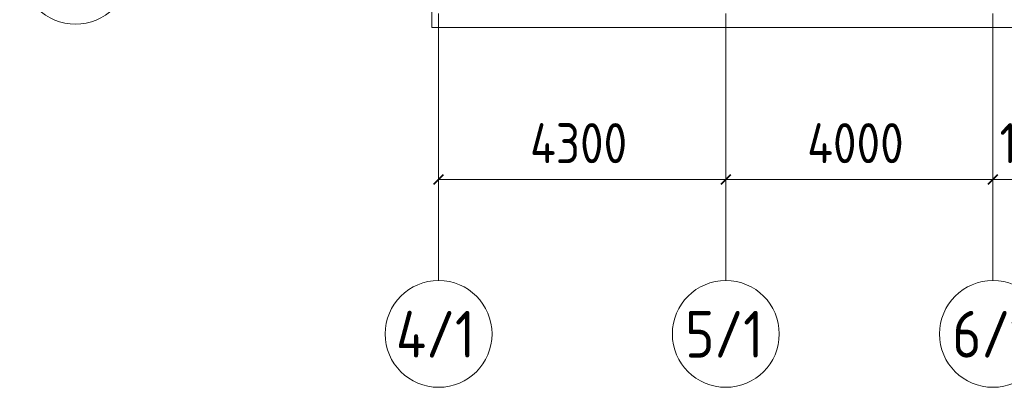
# Model space of a CAD drawing. Header units: millimetres. Extents: x -19737 to 100106, y -4436 to 96517.
# Tile 1 of 59: x -19737 to -4995, y 29985 to 35493. Entities that reach past the tile are written whole.
import ezdxf

# ---------------------------------------------------------------- set-up
doc = ezdxf.new("R2010")
doc.units = ezdxf.units.MM
doc.linetypes.add('ADSK_Линия сетки', pattern=[5000, 4000, -500, 0, -500])
for name, color, linetype, lineweight in [('A-____-____-DIMS', 7, 'Continuous', 9), ('A-____-____-DIMS-200', 7, 'Continuous', 9), ('A-FLOR-____-OTLN', 7, 'Continuous', 18), ('S-GRID-____-IDEN', 7, 'Continuous', 9), ('S-GRID-____-OTLN', 7, 'Continuous', 9)]:
    doc.layers.add(name, color=color, linetype=linetype, lineweight=lineweight)
doc.styles.add('GOST Common_1', font='GOST_Common.ttf', dxfattribs={"width": 0.9, "height": 700})
doc.styles.add('GOST Common_3', font='GOST_Common.ttf', dxfattribs={"width": 0.9, "height": 600})
doc.dimstyles.new('ADSK_Основной_3_мм_2', dxfattribs={"dimscale": 304.8, "dimtxt": 603.428998, "dimasz": 0.492126, "dimexe": 0.984252, "dimexo": 0.984252, "dimgap": 0.19685, "dimtad": 1, "dimdec": 0, "dimdsep": 46, "dimtxsty": 'GOST Common_3', "dimblk1": 'OBLIQUE', "dimblk2": 'OBLIQUE', "dimsah": 1, "dimcen": 0.09, "dimdle": 0.984252, "dimazin": 2, "dimtfac": 1, "dimtdec": 4, "dimtix": 1, "dimtmove": 0, "dimatfit": 3, "dimfxl": 1, "dimtvp": 1, "dimtolj": 1, "dimtzin": 0, "dimarcsym": 2})

# ---------------------------------------------------------------- blocks, each defined once
blk = doc.blocks.new('Наметкина 10_РД_АР_К1_отсоединено_rvt-1-02_К1')
at = {"layer": 'A-FLOR-____-OTLN', "color": 254, "lineweight": 13, "true_color": 0xcccccc}
for p, q in [((-13565, 36025), (-13565, 35375)), ((-13565, 35375), (14085, 35375))]:
    blk.add_line(p, q, dxfattribs=at)
blk = doc.blocks.new('Ось сетки - Круг_Ø8 мм-6577-02_К1')
at = {"layer": 'S-GRID-____-IDEN', "color": 253, "true_color": 0xaaaaaa}
for start, end in [(360, 180), (180, 360)]:
    blk.add_arc((0, 0), 4, start, end, dxfattribs=at)
blk = doc.blocks.new('DIMBLOCK1-02_К1')
at = {"layer": 'A-____-____-DIMS-200', "color": 8, "true_color": 0x808080}
for p, q in [((-13465, 32905), (-13465, 33399)), ((-9165, 32905), (-9165, 33399)), ((-13465, 33099), (-9165, 33099)), ((-13465, 33099), (-13465, 32905)), ((-9165, 33099), (-9165, 32905))]:
    blk.add_line(p, q, dxfattribs=at)
at = {"layer": 'A-____-____-DIMS-200', "color": 8, "lineweight": 40, "true_color": 0x808080}
for p, q in [((-13465, 33099), (-13390, 33174)), ((-9165, 33099), (-9090, 33174)), ((-13465, 33099), (-13540, 33024)), ((-9165, 33099), (-9240, 33024))]:
    blk.add_line(p, q, dxfattribs=at)
at = {"layer": 'A-____-____-DIMS-200', "color": 0, "insert": (-12097, 33943), "char_height": 600, "width": 1877.79, "attachment_point": 1, "line_spacing_factor": 1.022761, "style": 'GOST Common_3'}
blk.add_mtext('4300', dxfattribs=at)
blk = doc.blocks.new('_Oblique')
at = {"color": 0, "linetype": 'ByBlock', "lineweight": -2}
blk.add_line((-0.5, -0.5), (0.5, 0.5), dxfattribs=at)
blk = doc.blocks.new('DIMBLOCK2-02_К1')
at = {"layer": 'A-____-____-DIMS-200', "color": 8, "true_color": 0x808080}
for p, q in [((-9165, 32905), (-9165, 33399)), ((-5165, 32905), (-5165, 33399)), ((-9165, 33099), (-5165, 33099)), ((-9165, 33099), (-9165, 32905)), ((-5165, 33099), (-5165, 32905))]:
    blk.add_line(p, q, dxfattribs=at)
at = {"layer": 'A-____-____-DIMS-200', "color": 8, "lineweight": 40, "true_color": 0x808080}
for p, q in [((-9165, 33099), (-9090, 33174)), ((-5165, 33099), (-5090, 33174)), ((-9165, 33099), (-9240, 33024)), ((-5165, 33099), (-5240, 33024))]:
    blk.add_line(p, q, dxfattribs=at)
at = {"layer": 'A-____-____-DIMS-200', "color": 0, "insert": (-7947, 33943), "char_height": 600, "width": 1877.79, "attachment_point": 1, "line_spacing_factor": 1.022761, "style": 'GOST Common_3'}
blk.add_mtext('4000', dxfattribs=at)
blk = doc.blocks.new('DIMBLOCK3-02_К1')
at = {"layer": 'A-____-____-DIMS-200', "color": 8, "true_color": 0x808080}
for p, q in [((-5165, 32905), (-5165, 33399)), ((-3565, 32905), (-3565, 33399)), ((-5165, 33099), (-3565, 33099)), ((-5165, 33099), (-5165, 32905)), ((-3565, 33099), (-3565, 32905))]:
    blk.add_line(p, q, dxfattribs=at)
at = {"layer": 'A-____-____-DIMS-200', "color": 8, "lineweight": 40, "true_color": 0x808080}
for p, q in [((-5165, 33099), (-5090, 33174)), ((-3565, 33099), (-3490, 33174)), ((-5165, 33099), (-5240, 33024)), ((-3565, 33099), (-3640, 33024))]:
    blk.add_line(p, q, dxfattribs=at)
at = {"layer": 'A-____-____-DIMS-200', "color": 0, "insert": (-5065, 33943), "char_height": 600, "width": 1681.42, "attachment_point": 1, "line_spacing_factor": 1.022761, "style": 'GOST Common_3'}
blk.add_mtext('1600', dxfattribs=at)

msp = doc.modelspace()

# ---------------------------------------------------------------- linework, layer by layer
at = {"layer": 'S-GRID-____-OTLN', "color": 253, "linetype": 'ADSK_Линия сетки', "true_color": 0xaaaaaa}
for p, q in [((-13464.7, 31585.4), (-13464.7, 56171.7)), ((-5164.7, 31585.4), (-5164.7, 56171.7)), ((-9164.7, 31585.4), (-9164.7, 45894.3))]:
    msp.add_line(p, q, dxfattribs=at)

# ---------------------------------------------------------------- block references
at = {"lineweight": 5}
msp.add_blockref('Наметкина 10_РД_АР_К1_отсоединено_rvt-1-02_К1', (0, 0), dxfattribs=at)
at = {"layer": 'S-GRID-____-IDEN', "color": 253, "true_color": 0xaaaaaa, "xscale": 199.9999999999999, "yscale": 199.9999999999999, "zscale": 199.9999999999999, "rotation": 89.99999999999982}
msp.add_blockref('Ось сетки - Круг_Ø8 мм-6577-02_К1', (-18901.6, 36225), dxfattribs=at)
at = {"layer": 'S-GRID-____-IDEN', "color": 253, "true_color": 0xaaaaaa, "xscale": 199.9999999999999, "yscale": 199.9999999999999, "zscale": 199.9999999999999}
for p in [(-13464.7, 30785.4), (-9164.7, 30785.4), (-5164.7, 30785.4)]:
    msp.add_blockref('Ось сетки - Круг_Ø8 мм-6577-02_К1', p, dxfattribs=at)

# ---------------------------------------------------------------- texts
at = {"layer": 'S-GRID-____-IDEN', "color": 253, "true_color": 0xaaaaaa, "char_height": 700, "attachment_point": 1, "style": 'GOST Common_1'}
for s, insert, width in [('4/1', (-14103.6, 31130.5), 1544.05), ('5/1', (-9773, 31130.5), 1471.898), ('6/1', (-5773, 31130.5), 1471.898)]:
    msp.add_mtext(s, dxfattribs=dict(at, insert=insert, width=width))

# ---------------------------------------------------------------- dimensions: what is measured, and where the dimension line sits
at = {"layer": 'A-____-____-DIMS', "color": 8, "true_color": 0x808080}
for base, p1, p2, override, picture, middle in [((-9164.7, 33098.9), (-13464.7, 33204.9), (-9164.7, 33204.9), {"dimpost": '<>', "dimfxl": 4300}, 'DIMBLOCK1-02_К1', (-11314.7, 33458.9)), ((-5164.7, 33098.9), (-9164.7, 33204.9), (-5164.7, 33204.9), {"dimpost": '<>', "dimfxl": 4000}, 'DIMBLOCK2-02_К1', (-7164.7, 33458.9)), ((-3564.7, 33098.9), (-5164.7, 33204.9), (-3564.7, 33204.9), {"dimpost": '<>', "dimfxl": 1600}, 'DIMBLOCK3-02_К1', (-4364.7, 33458.9))]:
    dim = msp.add_linear_dim(base=base, p1=p1, p2=p2, dimstyle='ADSK_Основной_3_мм_2', override=override, dxfattribs=at)
    dim.commit()
    dim.dimension.update_dxf_attribs({"geometry": picture, "text_midpoint": middle})

doc.saveas('drawing.dxf')
